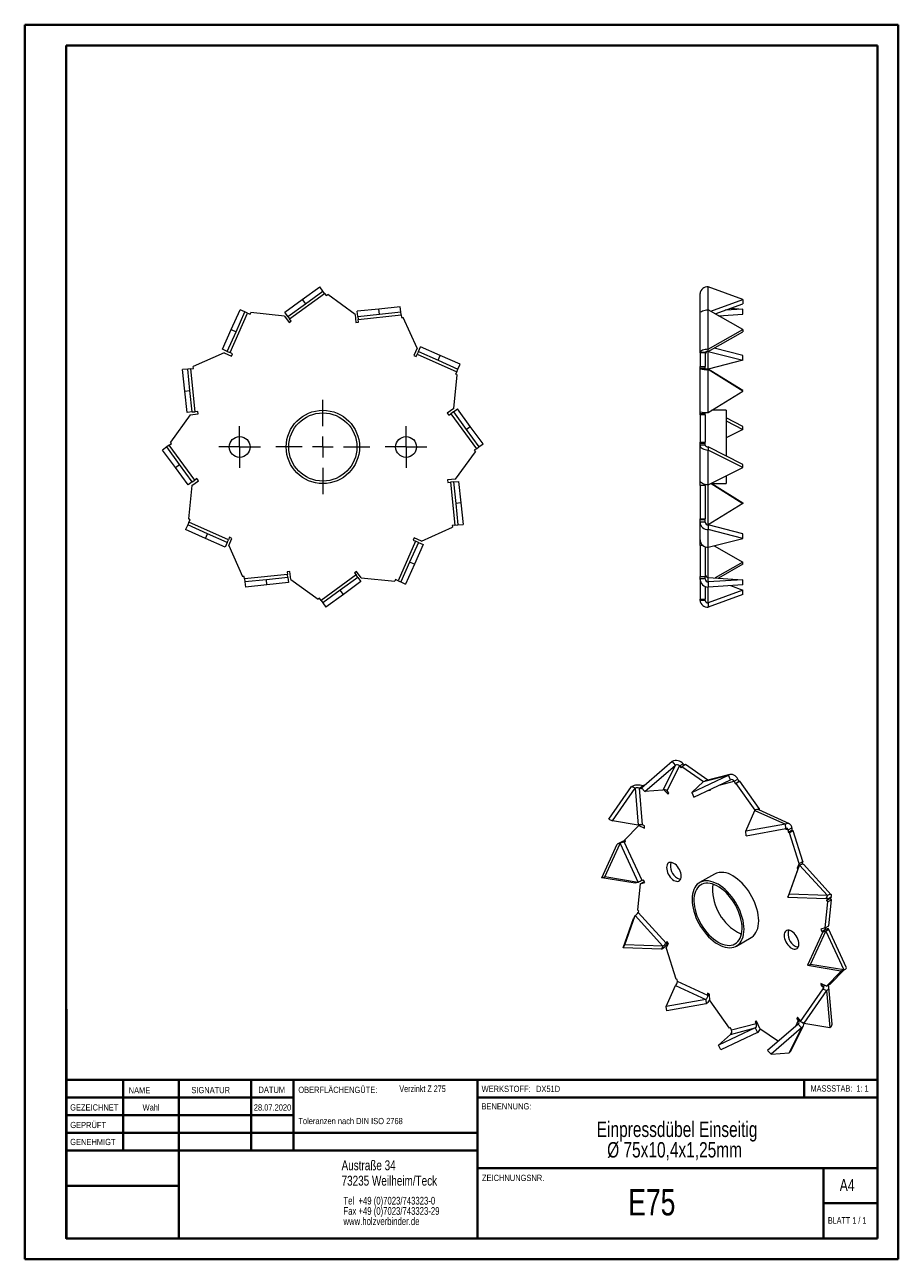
# Model space of a CAD drawing. Header units: millimetres. Extents: x 0 to 210, y 0 to 297.
import ezdxf

# ---------------------------------------------------------------- set-up
doc = ezdxf.new("R2010")
doc.units = ezdxf.units.MM
doc.styles.add('SLDTEXTSTYLE0', font='TXT', dxfattribs={"width": 0.75})
doc.styles.add('SLDTEXTSTYLE1', font='TXT', dxfattribs={"width": 0.681818})
doc.styles.add('SLDTEXTSTYLE2', font='TXT', dxfattribs={"width": 0.7})

# ---------------------------------------------------------------- blocks, each defined once
blk = doc.blocks.new('SW_NOTE_0')
at = {"color": 0, "linetype": 'Continuous', "lineweight": 0, "char_height": 1.5, "attachment_point": 1, "style": 'SLDTEXTSTYLE0'}
for s, insert in [('OBERFLÄCHENGÜTE:', (0, 1.93)), ('Toleranzen nach DIN ISO 2768', (0, -5.57))]:
    blk.add_mtext(s, dxfattribs=dict(at, insert=insert))
blk = doc.blocks.new('SW_NOTE_1')
at = {"color": 0, "linetype": 'Continuous', "lineweight": 0, "char_height": 1.8521, "attachment_point": 1, "style": 'SLDTEXTSTYLE0'}
for s, insert in [('Tel  +49 (0)7023/743323-0', (0, 2.39)), ('Fax +49 (0)7023/743323-29', (0, -0.08)), ('www.holzverbinder.de', (0, -2.55))]:
    blk.add_mtext(s, dxfattribs=dict(at, insert=insert))
blk = doc.blocks.new('SW_NOTE_2')
at = {"color": 0, "linetype": 'Continuous', "lineweight": 0, "char_height": 3.7042, "attachment_point": 2, "style": 'SLDTEXTSTYLE0'}
for s, insert in [('Einpressdübel Einseitig', (26.16, 4.77)), ('Ø 75x10,4x1,25mm', (25.55, -0.16))]:
    blk.add_mtext(s, dxfattribs=dict(at, insert=insert))
blk = doc.blocks.new('SW_CENTERMARKSYMBOL_0')
at = {"color": 0, "linetype": 'Continuous', "lineweight": 0}
for p, q in [((0, 5), (0, 11.325)), ((-5, 0), (-11.325, 0)), ((0, 0), (-2.5, 0)), ((0, 0), (0, 2.5)), ((0, 0), (0, -2.5)), ((0, 0), (2.5, 0)), ((5, 0), (11.325, 0)), ((0, -5), (0, -11.325))]:
    blk.add_line(p, q, dxfattribs=at)
blk = doc.blocks.new('SW_CENTERMARKSYMBOL_1')
at = {"color": 0, "linetype": 'Continuous', "lineweight": 0}
for p, q in [((0, 2.5), (0, 5)), ((-2.5, 0), (-5, 0)), ((0, 0), (-2.5, 0)), ((0, 0), (0, 2.5)), ((0, 0), (0, -2.5)), ((0, 0), (2.5, 0)), ((2.5, 0), (5, 0)), ((0, -2.5), (0, -5))]:
    blk.add_line(p, q, dxfattribs=at)
blk = doc.blocks.new('SW_CENTERMARKSYMBOL_2')
at = {"color": 0, "linetype": 'Continuous', "lineweight": 0}
for p, q in [((0, 2.5), (0, 5)), ((-2.5, 0), (-5, 0)), ((0, 0), (-2.5, 0)), ((0, 0), (0, 2.5)), ((0, 0), (0, -2.5)), ((0, 0), (2.5, 0)), ((2.5, 0), (5, 0)), ((0, -2.5), (0, -5))]:
    blk.add_line(p, q, dxfattribs=at)

msp = doc.modelspace()

# ---------------------------------------------------------------- linework, layer by layer
at = {"color": 7, "linetype": 'Continuous', "lineweight": 40}
for p, q in [((0.08, 0.21), (0.08, 297.21)), ((0.08, 297.21), (210.08, 297.21)), ((210.08, 0.21), (210.08, 297.21)), ((210.08, 292.21), (210.08, 297.21)), ((10.08, 292.21), (205.08, 292.21)), ((10.08, 5.21), (10.08, 292.21)), ((205.08, 5.21), (205.08, 292.21)), ((10.11, 60.37), (10.11, 5.12)), ((205.08, 43.37), (10.11, 43.37)), ((23.71, 43.37), (23.71, 26.37)), ((37.1, 43.37), (37.1, 5.12)), ((54.51, 43.37), (54.51, 26.37)), ((64.71, 26.37), (64.71, 43.37)), ((108.91, 43.37), (108.91, 5.12)), ((187.47, 39.12), (187.47, 43.37)), ((64.71, 39.1), (10.11, 39.1)), ((205.08, 39.12), (108.91, 39.12)), ((64.71, 34.87), (10.11, 34.87)), ((108.91, 30.62), (10.11, 30.62)), ((108.91, 26.37), (10.11, 26.37)), ((108.91, 22.12), (205.08, 22.12)), ((192.08, 5.21), (192.08, 22.21)), ((37.1, 17.87), (10.11, 17.87)), ((10.11, 13.71), (10.08, 13.71)), ((205.08, 13.71), (192.08, 13.71)), ((10.11, 9.46), (10.08, 9.46)), ((10.08, 5.21), (205.08, 5.21)), ((205.08, 5.21), (180.99, 5.21)), ((0.08, 0.21), (210.08, 0.21))]:
    msp.add_line(p, q, dxfattribs=at)
at = {"color": 7, "linetype": 'Continuous', "lineweight": 15}
for p, q in [((63.77, 226.43), (72.18, 232.54)), ((66.81, 231.09), (71.01, 234.15)), ((67.54, 230.08), (71.75, 233.13)), ((71.75, 233.13), (71.01, 234.15)), ((72.18, 232.54), (71.75, 233.13)), ((72.18, 232.54), (72.55, 232.03)), ((72.55, 232.03), (72.91, 232.29)), ((79.48, 227.52), (72.91, 232.29)), ((162.42, 227.96), (162.42, 232.54)), ((164.4, 228.62), (164.4, 234.15)), ((172.67, 231.09), (164.4, 234.15)), ((62.6, 228.04), (66.81, 231.09)), ((63.34, 227.03), (67.54, 230.08)), ((66.81, 231.09), (67.54, 230.08)), ((85.2, 228.81), (80.03, 228.27)), ((90.37, 229.35), (85.2, 228.81)), ((85.33, 227.57), (85.2, 228.81)), ((90.5, 228.11), (90.37, 229.35)), ((165.02, 228.27), (172.67, 231.09)), ((166.09, 227.65), (172.67, 230.08)), ((172.67, 228.81), (168.49, 228.54)), ((169.75, 229), (172.67, 228.81)), ((172.67, 231.09), (172.67, 230.08)), ((172.67, 227.57), (172.67, 228.81)), ((49.44, 218.32), (53.67, 227.81)), ((49.74, 223.87), (51.85, 228.62)), ((50.88, 223.36), (53, 228.11)), ((53, 228.11), (51.85, 228.62)), ((53.67, 227.81), (53, 228.11)), ((53.67, 227.81), (54.24, 227.56)), ((54.24, 227.56), (54.42, 227.96)), ((62.5, 227.11), (54.42, 227.96)), ((62.5, 227.11), (63.63, 225.56)), ((63.34, 227.03), (62.6, 228.04)), ((63.34, 227.03), (63.77, 226.43)), ((63.63, 225.56), (64.14, 225.92)), ((64.14, 225.92), (63.77, 226.43)), ((79.48, 227.52), (79.68, 225.61)), ((80.16, 227.03), (80.03, 228.27)), ((80.16, 227.03), (85.33, 227.57)), ((80.16, 227.03), (80.24, 226.29)), ((80.24, 226.29), (90.57, 227.38)), ((80.3, 225.67), (80.24, 226.29)), ((85.33, 227.57), (90.5, 228.11)), ((90.57, 227.38), (90.5, 228.11)), ((90.57, 227.38), (90.64, 226.76)), ((90.64, 226.76), (91.08, 226.8)), ((94.39, 219.38), (91.08, 226.8)), ((162.42, 227.96), (162.45, 227.96)), ((162.42, 227.81), (162.42, 227.96)), ((162.42, 218.32), (162.42, 227.81)), ((164.4, 219.12), (164.4, 228.62)), ((172.67, 223.87), (164.4, 228.62)), ((166.89, 227.19), (172.67, 227.57)), ((47.62, 219.12), (49.74, 223.87)), ((48.77, 218.62), (50.88, 223.36)), ((49.74, 223.87), (50.88, 223.36)), ((79.68, 225.61), (80.3, 225.67)), ((164.4, 219.12), (172.67, 223.87)), ((164.4, 218.62), (172.67, 223.36)), ((172.67, 223.87), (172.67, 223.36)), ((48, 218.27), (40.58, 214.97)), ((48.77, 218.62), (47.62, 219.12)), ((48, 218.27), (49.76, 217.49)), ((48.77, 218.62), (49.44, 218.32)), ((50.01, 218.06), (49.44, 218.32)), ((49.76, 217.49), (50.01, 218.06)), ((94.39, 219.38), (93.6, 217.63)), ((93.6, 217.63), (94.17, 217.37)), ((94.17, 217.37), (94.43, 217.94)), ((94.73, 218.62), (94.43, 217.94)), ((94.43, 217.94), (103.92, 213.71)), ((94.73, 218.62), (95.24, 219.76)), ((94.73, 218.62), (99.48, 216.5)), ((99.98, 217.64), (95.24, 219.76)), ((99.48, 216.5), (99.98, 217.64)), ((104.73, 215.53), (99.98, 217.64)), ((163.67, 218.32), (162.42, 218.32)), ((162.42, 218.27), (162.42, 218.32)), ((163.67, 218.27), (162.42, 218.27)), ((162.42, 218.27), (162.42, 214.97)), ((163.67, 218.27), (163.67, 218.32)), ((163.67, 218.27), (163.67, 214.97)), ((164.4, 218.62), (164.4, 219.12)), ((164.4, 214.38), (164.4, 218.62)), ((164.4, 218.62), (172.67, 216.5)), ((172.67, 217.64), (165.78, 219.4)), ((172.67, 216.5), (172.67, 217.64)), ((39.27, 214.38), (38.03, 214.25)), ((38.57, 209.08), (38.03, 214.25)), ((40, 214.46), (39.27, 214.38)), ((39.81, 209.21), (39.27, 214.38)), ((40, 214.46), (40.62, 214.53)), ((41.09, 204.12), (40, 214.46)), ((40.62, 214.53), (40.58, 214.97)), ((99.48, 216.5), (104.22, 214.38)), ((103.92, 213.71), (104.22, 214.38)), ((104.22, 214.38), (104.73, 215.53)), ((162.42, 214.97), (163.67, 214.97)), ((162.42, 214.53), (162.42, 214.97)), ((163.67, 214.53), (162.42, 214.53)), ((162.42, 214.46), (162.42, 214.53)), ((162.42, 204.12), (162.42, 214.46)), ((163.67, 214.46), (162.42, 214.46)), ((163.67, 214.53), (163.67, 214.97)), ((163.67, 214.46), (163.67, 214.53)), ((172.67, 216.5), (164.4, 214.38)), ((164.4, 214.38), (164.4, 214.25)), ((172.67, 209.21), (164.4, 214.38)), ((164.4, 203.92), (164.4, 214.25)), ((172.67, 209.08), (164.4, 214.25)), ((103.23, 204.88), (104.07, 212.96)), ((103.92, 213.71), (103.67, 213.14)), ((103.67, 213.14), (104.07, 212.96)), ((38.57, 209.08), (39.81, 209.21)), ((39.11, 203.92), (38.57, 209.08)), ((40.35, 204.05), (39.81, 209.21)), ((164.4, 203.92), (172.67, 209.08)), ((172.67, 209.08), (172.67, 209.21)), ((39.86, 203.37), (35.09, 196.79)), ((40.35, 204.05), (39.11, 203.92)), ((39.86, 203.37), (41.77, 203.57)), ((40.35, 204.05), (41.09, 204.12)), ((41.71, 204.19), (41.09, 204.12)), ((41.77, 203.57), (41.71, 204.19)), ((103.23, 204.88), (101.67, 203.75)), ((101.67, 203.75), (102.04, 203.25)), ((102.04, 203.25), (102.54, 203.61)), ((103.14, 204.05), (102.54, 203.61)), ((102.54, 203.61), (108.65, 195.2)), ((103.14, 204.05), (104.15, 204.78)), ((103.14, 204.05), (106.19, 199.84)), ((107.2, 200.57), (104.15, 204.78)), ((162.42, 203.57), (162.42, 204.12)), ((163.67, 203.57), (162.42, 203.57)), ((162.42, 203.37), (162.42, 203.57)), ((163.67, 203.37), (162.42, 203.37)), ((162.42, 203.37), (162.42, 196.79)), ((163.67, 203.57), (163.67, 203.93)), ((163.67, 203.37), (163.67, 203.57)), ((163.67, 203.37), (163.67, 196.79)), ((168.67, 204.46), (165.27, 204.46)), ((168.67, 204.46), (168.67, 193.46)), ((172.67, 200.57), (168.67, 202.61)), ((106.19, 199.84), (107.2, 200.57)), ((106.19, 199.84), (109.25, 195.63)), ((110.26, 196.37), (107.2, 200.57)), ((168.67, 201.88), (172.67, 199.84)), ((172.67, 199.84), (168.67, 197.8)), ((172.67, 199.84), (172.67, 200.57)), ((34.84, 196.07), (34.25, 195.63)), ((34.84, 196.07), (35.35, 196.43)), ((40.95, 187.66), (34.84, 196.07)), ((35.35, 196.43), (35.09, 196.79)), ((109.25, 195.63), (110.26, 196.37)), ((162.42, 196.79), (163.67, 196.79)), ((162.42, 196.43), (162.42, 196.79)), ((163.67, 196.43), (162.42, 196.43)), ((162.42, 196.07), (162.42, 196.43)), ((162.42, 187.66), (162.42, 196.07)), ((163.67, 196.07), (162.42, 196.07)), ((163.67, 196.43), (163.67, 196.79)), ((163.67, 196.07), (163.67, 196.43)), ((34.25, 195.63), (33.24, 194.9)), ((36.29, 190.69), (33.24, 194.9)), ((37.3, 191.43), (34.25, 195.63)), ((103.63, 187.9), (108.41, 194.48)), ((108.65, 195.2), (108.14, 194.83)), ((108.14, 194.83), (108.41, 194.48)), ((108.65, 195.2), (109.25, 195.63)), ((164.4, 195.63), (164.4, 194.9)), ((172.67, 191.43), (164.4, 195.63)), ((164.4, 186.49), (164.4, 194.9)), ((172.67, 190.69), (164.4, 194.9)), ((36.29, 190.69), (37.3, 191.43)), ((39.34, 186.49), (36.29, 190.69)), ((40.35, 187.22), (37.3, 191.43)), ((164.4, 186.49), (172.67, 190.69)), ((172.67, 190.69), (172.67, 191.43)), ((40.35, 187.22), (39.34, 186.49)), ((40.27, 186.39), (41.82, 187.52)), ((40.35, 187.22), (40.95, 187.66)), ((41.46, 188.02), (40.95, 187.66)), ((41.82, 187.52), (41.46, 188.02)), ((103.63, 187.9), (101.72, 187.7)), ((101.72, 187.7), (101.79, 187.08)), ((101.79, 187.08), (102.41, 187.15)), ((103.14, 187.22), (102.41, 187.15)), ((102.41, 187.15), (103.49, 176.81)), ((103.14, 187.22), (104.38, 187.35)), ((103.14, 187.22), (103.68, 182.05)), ((104.38, 187.35), (104.92, 182.18)), ((162.42, 187.52), (162.42, 187.66)), ((162.43, 187.52), (162.42, 187.52)), ((162.42, 186.39), (162.42, 187.52)), ((168.67, 188.66), (168.67, 186.81)), ((40.27, 186.39), (39.42, 178.31)), ((163.67, 186.39), (162.42, 186.39)), ((162.42, 186.39), (162.42, 178.31)), ((163.67, 186.39), (163.67, 186.57)), ((163.67, 186.39), (163.67, 178.31)), ((164.4, 176.88), (164.4, 186.49)), ((165.03, 186.81), (168.67, 186.81)), ((165.06, 186.81), (172.67, 182.05)), ((165.27, 186.81), (172.67, 182.18)), ((104.92, 182.18), (103.68, 182.05)), ((103.68, 182.05), (104.22, 176.88)), ((104.92, 182.18), (105.47, 177.01)), ((172.67, 182.05), (164.4, 176.88)), ((172.67, 182.18), (172.67, 182.05)), ((39.83, 178.13), (39.42, 178.31)), ((162.42, 178.31), (163.67, 178.31)), ((162.42, 178.13), (162.42, 178.31)), ((163.67, 178.13), (163.67, 178.31)), ((39.27, 176.88), (38.76, 175.74)), ((43.51, 173.63), (38.76, 175.74)), ((39.57, 177.56), (39.27, 176.88)), ((44.02, 174.77), (39.27, 176.88)), ((39.57, 177.56), (39.83, 178.13)), ((49.07, 173.33), (39.57, 177.56)), ((95.5, 173), (102.91, 176.3)), ((103.49, 176.81), (102.87, 176.74)), ((102.87, 176.74), (102.91, 176.3)), ((103.49, 176.81), (104.22, 176.88)), ((104.22, 176.88), (105.47, 177.01)), ((163.67, 178.13), (162.42, 178.13)), ((162.42, 177.56), (162.42, 178.13)), ((162.42, 173.33), (162.42, 177.56)), ((163.67, 177.56), (162.42, 177.56)), ((163.67, 177.56), (163.67, 178.13)), ((164.4, 176.88), (164.4, 175.74)), ((172.67, 174.77), (164.4, 176.88)), ((164.4, 171.51), (164.4, 175.74)), ((172.67, 173.63), (164.4, 175.74)), ((43.51, 173.63), (44.02, 174.77)), ((48.26, 171.51), (43.51, 173.63)), ((48.77, 172.65), (44.02, 174.77)), ((48.77, 172.65), (48.26, 171.51)), ((48.77, 172.65), (49.07, 173.33)), ((49.32, 173.9), (49.07, 173.33)), ((49.11, 171.89), (49.89, 173.64)), ((49.89, 173.64), (49.32, 173.9)), ((94.05, 172.95), (89.82, 163.46)), ((94.73, 172.65), (92.61, 167.91)), ((93.74, 173.78), (93.48, 173.21)), ((93.48, 173.21), (94.05, 172.95)), ((95.5, 173), (93.74, 173.78)), ((94.73, 172.65), (94.05, 172.95)), ((94.73, 172.65), (95.87, 172.14)), ((162.42, 171.89), (162.42, 173.33)), ((164.4, 171.51), (172.67, 173.63)), ((172.67, 173.63), (172.67, 174.77)), ((49.11, 171.89), (52.41, 164.47)), ((95.87, 172.14), (93.75, 167.4)), ((163.19, 171.89), (162.42, 171.89)), ((162.42, 171.89), (162.42, 164.47)), ((163.67, 171.64), (163.67, 164.47)), ((164.4, 164.24), (164.4, 171.51)), ((165.78, 171.86), (172.67, 167.91)), ((92.61, 167.91), (90.5, 163.16)), ((93.75, 167.4), (91.64, 162.65)), ((93.75, 167.4), (92.61, 167.91)), ((172.67, 167.91), (166.09, 164.13)), ((172.67, 167.4), (166.89, 164.08)), ((172.67, 167.4), (172.67, 167.91)), ((52.85, 164.51), (52.41, 164.47)), ((52.92, 163.89), (52.85, 164.51)), ((63.26, 164.97), (52.92, 163.89)), ((52.92, 163.89), (53, 163.16)), ((58.17, 163.7), (53, 163.16)), ((63.34, 164.24), (58.17, 163.7)), ((58.3, 162.46), (58.17, 163.7)), ((63.81, 165.66), (63.19, 165.6)), ((63.19, 165.6), (63.26, 164.97)), ((63.34, 164.24), (63.26, 164.97)), ((63.34, 164.24), (63.47, 163)), ((64.02, 163.75), (63.81, 165.66)), ((64.02, 163.75), (70.59, 158.98)), ((79.73, 164.84), (71.31, 158.73)), ((80.16, 164.24), (75.95, 161.19)), ((79.86, 165.71), (79.36, 165.34)), ((79.36, 165.34), (79.73, 164.84)), ((80.16, 164.24), (79.73, 164.84)), ((80.99, 164.15), (79.86, 165.71)), ((80.16, 164.24), (80.89, 163.23)), ((80.99, 164.15), (89.07, 163.31)), ((89.25, 163.71), (89.07, 163.31)), ((89.82, 163.46), (89.25, 163.71)), ((89.82, 163.46), (90.5, 163.16)), ((162.42, 164.47), (163.67, 164.47)), ((162.42, 163.89), (162.42, 164.47)), ((163.67, 163.89), (162.42, 163.89)), ((162.42, 163.75), (162.42, 163.89)), ((162.42, 163.75), (162.42, 163.75)), ((162.42, 163.75), (162.42, 158.98)), ((163.67, 163.89), (163.67, 164.47)), ((164.4, 163.16), (164.4, 164.24)), ((164.4, 164.24), (172.67, 163.7)), ((172.67, 163.7), (164.4, 163.16)), ((172.67, 162.46), (172.67, 163.7)), ((53, 163.16), (53.13, 161.92)), ((58.3, 162.46), (53.13, 161.92)), ((63.47, 163), (58.3, 162.46)), ((75.95, 161.19), (71.75, 158.13)), ((76.69, 160.18), (75.95, 161.19)), ((80.89, 163.23), (76.69, 160.18)), ((90.5, 163.16), (91.64, 162.65)), ((163.67, 162.06), (163.67, 158.98)), ((164.4, 163.16), (164.4, 161.92)), ((172.67, 162.46), (164.4, 161.92)), ((164.4, 158.13), (164.4, 161.92)), ((172.67, 161.19), (164.4, 158.13)), ((169.75, 162.27), (172.67, 161.19)), ((172.67, 160.18), (172.67, 161.19)), ((70.95, 159.24), (70.59, 158.98)), ((71.31, 158.73), (70.95, 159.24)), ((71.31, 158.73), (71.75, 158.13)), ((71.75, 158.13), (72.48, 157.12)), ((76.69, 160.18), (72.48, 157.12)), ((162.42, 158.98), (163.67, 158.98)), ((162.42, 158.73), (162.42, 158.98)), ((163.67, 158.73), (162.42, 158.73)), ((163.67, 158.73), (163.67, 158.98)), ((172.67, 160.18), (164.4, 157.12)), ((164.4, 158.13), (164.4, 157.12)), ((148.36, 113.62), (155.69, 120.01)), ((149.16, 112.74), (156.5, 119.12)), ((156.5, 119.12), (153.51, 113.1)), ((154.51, 112.88), (157.5, 118.91)), ((156.5, 119.12), (155.69, 120.01)), ((157.5, 118.91), (158.38, 119.42)), ((157.5, 118.91), (157.9, 118.46)), ((158.91, 119.23), (158.03, 118.72)), ((158.38, 119.42), (158.68, 119.09)), ((164.31, 115.46), (158.91, 119.23)), ((157.9, 118.46), (158.03, 118.72)), ((163.23, 115.09), (158.03, 118.72)), ((160.42, 112.55), (169.24, 116.7)), ((163.29, 115.15), (169.24, 116.7)), ((169.56, 116.83), (163.62, 115.28)), ((169.76, 115.57), (169.24, 116.7)), ((140.46, 106.11), (145.92, 113.92)), ((141.34, 105.7), (146.8, 113.52)), ((146.8, 113.52), (145.92, 113.92)), ((146.8, 113.52), (147.56, 104.64)), ((147.83, 113.58), (148.72, 114.09)), ((148.6, 104.7), (147.83, 113.58)), ((147.83, 113.58), (148.27, 113.38)), ((149.07, 114.24), (148.24, 113.76)), ((148.27, 113.38), (148.24, 113.76)), ((148.5, 113.75), (148.24, 113.76)), ((148.36, 113.62), (149.16, 112.74)), ((148.72, 114.09), (148.77, 114.07)), ((153.51, 113.1), (149.16, 112.74)), ((153.73, 113.17), (154.73, 112.08)), ((154.91, 112.44), (154.51, 112.88)), ((163.29, 115.15), (160.42, 112.55)), ((160.94, 111.42), (169.76, 115.57)), ((164.5, 113.1), (164.54, 113)), ((164.54, 113), (164.86, 113.18)), ((164.54, 113), (164.9, 113.09)), ((164.9, 113.09), (164.83, 113.25)), ((167, 114.27), (170.59, 115.21)), ((170.59, 115.21), (171.47, 115.72)), ((170.59, 115.21), (170.85, 114.65)), ((170.85, 114.65), (171.73, 115.16)), ((170.85, 114.65), (171.1, 114.71)), ((171.98, 115.22), (171.1, 114.71)), ((175.67, 108.25), (171.1, 114.71)), ((171.47, 115.72), (171.73, 115.16)), ((171.73, 115.16), (171.98, 115.22)), ((176.63, 108.64), (171.98, 115.22)), ((154.73, 112.08), (154.91, 112.44)), ((160.42, 112.55), (160.94, 111.42)), ((173.43, 103.18), (175.62, 108.22)), ((175.62, 108.22), (182.93, 104.88)), ((176.22, 108.4), (176.63, 108.64)), ((183.9, 104.99), (176.59, 108.33)), ((176.63, 108.64), (176.66, 108.3)), ((140.46, 106.11), (141.34, 105.7)), ((147.56, 104.64), (141.34, 105.7)), ((147.73, 104.58), (144.36, 101.16)), ((147.73, 104.58), (148.07, 104.78)), ((147.73, 104.58), (149.09, 103.97)), ((149.04, 104.5), (148.6, 104.7)), ((149.09, 103.97), (149.04, 104.5)), ((182.93, 104.88), (173.43, 103.18)), ((183.02, 103.82), (182.93, 104.88)), ((183.59, 103.49), (184.48, 104)), ((184.48, 104), (184.52, 103.46)), ((144.54, 100.76), (144.36, 101.16)), ((173.52, 102.11), (173.43, 103.18)), ((173.52, 102.11), (183.02, 103.82)), ((182.91, 103.8), (183.59, 103.49)), ((183.59, 103.49), (183.64, 102.95)), ((183.64, 102.95), (184.52, 103.46)), ((183.64, 102.95), (183.95, 102.81)), ((184.83, 103.32), (183.95, 102.81)), ((186.29, 95.4), (183.95, 102.81)), ((184.52, 103.46), (184.83, 103.32)), ((187.17, 95.91), (184.83, 103.32)), ((138.84, 92.02), (142.53, 100.07)), ((139.56, 92.21), (143.24, 100.26)), ((143.24, 100.26), (142.53, 100.07)), ((143.24, 100.26), (147.56, 90.9)), ((144.19, 100.67), (144.5, 100.85)), ((144.19, 100.67), (144.54, 100.76)), ((148.5, 91.31), (144.19, 100.67)), ((183.88, 88.02), (186.37, 95.06)), ((186.29, 95.4), (185.73, 94.29)), ((186.01, 94.34), (186.37, 95.06)), ((186.29, 95.4), (187.17, 95.91)), ((186.37, 95.06), (193.08, 87.73)), ((187.17, 95.91), (186.86, 95.28)), ((193.98, 87.92), (187.26, 95.25)), ((138.84, 92.02), (139.56, 92.21)), ((147.56, 90.9), (139.56, 92.21)), ((165.87, 92.9), (162.33, 90.86)), ((186.01, 94.34), (183.52, 87.3)), ((185.73, 94.29), (186.09, 94.49)), ((185.73, 94.29), (185.92, 94.09)), ((146.85, 90.71), (138.84, 92.02)), ((147.56, 90.9), (146.85, 90.71)), ((148.02, 90.55), (147.42, 84.3)), ((148.02, 90.55), (148.9, 91.06)), ((148.02, 90.55), (149.12, 90.84)), ((148.86, 91.4), (148.5, 91.31)), ((149.12, 90.84), (148.86, 91.4)), ((148.9, 91.06), (149.01, 91.09)), ((183.52, 87.3), (183.88, 88.02)), ((183.52, 87.3), (192.72, 87.01)), ((193.08, 87.73), (183.88, 88.02)), ((192.54, 79.95), (193.14, 86.2)), ((192.72, 87.01), (193.08, 87.73)), ((192.85, 86.52), (193.74, 87.03)), ((193.03, 86.88), (192.85, 86.52)), ((192.85, 86.52), (193.14, 86.2)), ((192.86, 87.07), (193.03, 86.88)), ((193.03, 86.88), (193.92, 87.39)), ((194.02, 86.71), (193.14, 86.2)), ((193.42, 80.46), (194.02, 86.71)), ((193.92, 87.39), (193.74, 87.03)), ((193.74, 87.03), (194.02, 86.71)), ((147.71, 83.99), (147.42, 84.3)), ((147.53, 83.63), (147.71, 83.99)), ((154.24, 76.3), (147.53, 83.63)), ((143.95, 75.14), (146.44, 82.17)), ((144.31, 75.86), (146.8, 82.9)), ((146.8, 82.9), (146.44, 82.17)), ((146.8, 82.9), (153.51, 75.57)), ((192.54, 79.95), (193.42, 80.46)), ((171.16, 75.57), (174.69, 77.61)), ((191.96, 79.01), (188.27, 70.95)), ((188.99, 71.14), (192.67, 79.19)), ((192.54, 79.95), (191.44, 79.67)), ((191.44, 79.67), (191.7, 79.1)), ((191.7, 79.1), (192.58, 79.61)), ((191.7, 79.1), (192.06, 79.2)), ((191.96, 79.01), (192.67, 79.19)), ((192.06, 79.2), (192.94, 79.71)), ((192.06, 79.2), (192.1, 79.1)), ((192.44, 79.93), (192.58, 79.61)), ((192.58, 79.61), (192.94, 79.71)), ((192.67, 79.19), (196.99, 69.83)), ((197.66, 70.37), (193.34, 79.73)), ((143.95, 75.14), (144.31, 75.86)), ((153.15, 74.84), (143.95, 75.14)), ((153.51, 75.57), (144.31, 75.86)), ((153.51, 75.57), (153.15, 74.84)), ((154.42, 76.66), (154.24, 76.3)), ((154.24, 76.3), (154.58, 76.49)), ((154.27, 75.1), (154.83, 76.22)), ((154.27, 75.1), (156.61, 67.7)), ((154.83, 76.22), (154.42, 76.66)), ((188.27, 70.95), (188.99, 71.14)), ((188.27, 70.95), (196.28, 69.64)), ((196.99, 69.83), (188.99, 71.14)), ((192.83, 65.92), (196.2, 69.34)), ((193.71, 66.43), (197.09, 69.85)), ((196.05, 69.68), (196.2, 69.34)), ((197.09, 69.85), (196.2, 69.34)), ((196.28, 69.64), (196.99, 69.83)), ((197.07, 69.88), (197.09, 69.85)), ((154.31, 61.05), (156.5, 66.09)), ((156.5, 66.09), (163.81, 62.75)), ((156.92, 67.55), (156.61, 67.7)), ((156.97, 67.02), (156.92, 67.55)), ((164.28, 63.68), (156.97, 67.02)), ((192.83, 65.92), (191.47, 66.54)), ((191.47, 66.54), (191.52, 66.01)), ((191.52, 66.01), (192.02, 66.29)), ((191.52, 66.01), (191.96, 65.81)), ((191.96, 65.81), (192.46, 66.09)), ((191.96, 65.81), (192, 65.3)), ((192.83, 65.92), (193.71, 66.43)), ((194.18, 56.79), (193.42, 65.68)), ((163.81, 62.75), (154.31, 61.05)), ((163.81, 62.75), (163.9, 61.68)), ((164.67, 64.02), (164.23, 64.22)), ((164.23, 64.22), (164.28, 63.68)), ((164.28, 63.68), (164.68, 63.92)), ((164.81, 62.37), (164.67, 64.02)), ((164.81, 62.37), (169.46, 55.79)), ((191.96, 65.27), (186.5, 57.45)), ((192.84, 64.87), (187.38, 57.05)), ((191.96, 65.27), (192.84, 64.87)), ((192.84, 64.87), (193.6, 55.98)), ((154.41, 59.98), (154.31, 61.05)), ((163.9, 61.68), (154.41, 59.98)), ((175.92, 56.85), (169.97, 55.3)), ((176.02, 57.51), (175.66, 57.41)), ((175.66, 57.41), (175.92, 56.85)), ((175.92, 56.85), (176.24, 57.03)), ((176.82, 55.77), (176.02, 57.51)), ((186.01, 56.81), (178.67, 50.42)), ((184.32, 50.42), (187.31, 56.44)), ((186.05, 57.63), (185.37, 56.25)), ((185.83, 58.43), (185.65, 58.07)), ((185.65, 58.07), (185.99, 58.26)), ((185.65, 58.07), (186.05, 57.63)), ((186.6, 57.59), (185.83, 58.43)), ((186.01, 56.81), (186.82, 55.93)), ((186.05, 57.63), (186.39, 57.82)), ((187.38, 57.05), (186.5, 57.45)), ((187.07, 57.07), (186.89, 57.28)), ((187.07, 57.07), (187.37, 57.05)), ((187.38, 57.05), (193.6, 55.98)), ((175.71, 55.89), (166.89, 51.74)), ((166.89, 51.74), (169.76, 54.33)), ((176.23, 54.76), (167.41, 50.61)), ((169.71, 55.86), (169.46, 55.79)), ((169.97, 55.3), (169.71, 55.86)), ((169.76, 54.33), (175.71, 55.89)), ((175.71, 55.89), (176.23, 54.76)), ((176.82, 55.77), (181.26, 52.67)), ((186.82, 55.93), (179.48, 49.54)), ((186.82, 55.93), (183.83, 49.9)), ((167.41, 50.61), (166.89, 51.74)), ((179.48, 49.54), (178.67, 50.42)), ((179.48, 49.54), (183.83, 49.9))]:
    msp.add_line(p, q, dxfattribs=at)
at = {"color": 7, "linetype": 'Continuous', "lineweight": 0}
for p, q in [((64.71, 39.12), (10.11, 39.12)), ((23.71, 5.21), (23.71, 5.12)), ((54.51, 5.21), (54.51, 5.12))]:
    msp.add_line(p, q, dxfattribs=at)
at = {"color": 7, "linetype": 'Continuous', "lineweight": 15, "flags": 128}
for points in [[(162.42, 227.81), (162.45, 227.97), (162.57, 228.12), (162.75, 228.26), (163, 228.38), (163.3, 228.48), (163.64, 228.56), (164.01, 228.6), (164.4, 228.62)], [(164.4, 219.12), (164.01, 219.11), (163.64, 219.06), (163.3, 218.99), (163, 218.89), (162.75, 218.76), (162.57, 218.62), (162.45, 218.47), (162.42, 218.32)], [(164.4, 218.62), (164.26, 218.61), (164.12, 218.59), (163.99, 218.56), (163.88, 218.53), (163.79, 218.48), (163.72, 218.43), (163.68, 218.37), (163.67, 218.32)], [(162.42, 196.07), (162.45, 195.84), (162.57, 195.62), (162.75, 195.42), (163, 195.24), (163.3, 195.1), (163.64, 194.99), (164.01, 194.92), (164.4, 194.9)], [(163.67, 196.07), (163.68, 195.98), (163.72, 195.9), (163.79, 195.83), (163.88, 195.76), (163.99, 195.71), (164.12, 195.67), (164.26, 195.64), (164.4, 195.63)], [(164.4, 186.49), (164.01, 186.51), (163.64, 186.58), (163.3, 186.68), (163, 186.83), (162.75, 187.01), (162.57, 187.21), (162.45, 187.43), (162.42, 187.66)], [(163.29, 115.15), (163.58, 115.27), (163.62, 115.28)], [(156.14, 91.38), (156.45, 91.23), (156.74, 91.15), (157.02, 91.14), (157.27, 91.2), (157.49, 91.32), (157.67, 91.51), (157.8, 91.76), (157.88, 92.06), (157.91, 92.4), (157.88, 92.77), (157.8, 93.16), (157.67, 93.55), (157.49, 93.95), (157.27, 94.33), (157.02, 94.67), (156.74, 94.99), (156.45, 95.25), (156.14, 95.46), (155.83, 95.6), (155.53, 95.68), (155.25, 95.7), (155, 95.64), (154.78, 95.51), (154.61, 95.32), (154.48, 95.07), (154.4, 94.78), (154.37, 94.44), (154.4, 94.07), (154.48, 93.68), (154.61, 93.28), (154.78, 92.89), (155, 92.51), (155.25, 92.16), (155.53, 91.85), (155.83, 91.58), (156.14, 91.38)], [(186.37, 95.06), (186.63, 95.2), (186.86, 95.28), (187.05, 95.32), (187.2, 95.3), (187.26, 95.25)], [(174.69, 77.61), (174.89, 77.74), (175.26, 78.04), (175.59, 78.4), (175.87, 78.82), (176.1, 79.29), (176.28, 79.82), (176.41, 80.39), (176.49, 81), (176.52, 81.65), (176.49, 82.33), (176.41, 83.04), (176.28, 83.76), (176.1, 84.5), (175.87, 85.24), (175.59, 85.98), (175.26, 86.72), (174.89, 87.45), (174.48, 88.15), (174.04, 88.83), (173.57, 89.48), (173.06, 90.1), (172.53, 90.67), (171.99, 91.2), (171.43, 91.67), (170.86, 92.1), (170.28, 92.46)], [(166.74, 76.01), (167.32, 75.7), (167.89, 75.47), (168.45, 75.3), (169, 75.19), (169.53, 75.16), (170.03, 75.19), (170.51, 75.29), (170.95, 75.46), (171.36, 75.7), (171.72, 75.99), (172.05, 76.36), (172.33, 76.78), (172.56, 77.25), (172.75, 77.78), (172.88, 78.35), (172.96, 78.96), (172.99, 79.61), (172.96, 80.29), (172.88, 81), (172.75, 81.72), (172.56, 82.46), (172.33, 83.2), (172.05, 83.94), (171.72, 84.68), (171.36, 85.4), (170.95, 86.11), (170.51, 86.79), (170.03, 87.44), (169.53, 88.06), (169, 88.63), (168.45, 89.16), (167.89, 89.63), (167.32, 90.06), (166.74, 90.42), (166.17, 90.72), (165.6, 90.96), (165.04, 91.13), (164.49, 91.23), (163.96, 91.27), (163.46, 91.24), (162.98, 91.13), (162.54, 90.96), (162.13, 90.73), (161.77, 90.43), (161.44, 90.07), (161.16, 89.65), (160.93, 89.17), (160.74, 88.65), (160.61, 88.08), (160.53, 87.46), (160.5, 86.81), (160.53, 86.13), (160.61, 85.43), (160.74, 84.71), (160.93, 83.97), (161.16, 83.22), (161.44, 82.48), (161.77, 81.74), (162.13, 81.02), (162.54, 80.31), (162.98, 79.63), (163.46, 78.98), (163.96, 78.37), (164.49, 77.79), (165.04, 77.27), (165.6, 76.79), (166.17, 76.37), (166.74, 76.01)], [(166.74, 76.52), (167.3, 76.22), (167.86, 76), (168.4, 75.84), (168.93, 75.75), (169.44, 75.73), (169.92, 75.78), (170.38, 75.9), (170.8, 76.08), (171.18, 76.34), (171.52, 76.65), (171.81, 77.03), (172.06, 77.47), (172.26, 77.96), (172.41, 78.5), (172.5, 79.08), (172.54, 79.7), (172.53, 80.36), (172.46, 81.04), (172.34, 81.74), (172.17, 82.46), (171.94, 83.18), (171.67, 83.9), (171.35, 84.62), (170.99, 85.32), (170.59, 86), (170.15, 86.66), (169.68, 87.29), (169.19, 87.87), (168.67, 88.42), (168.13, 88.91), (167.58, 89.35), (167.03, 89.74), (166.46, 90.06), (165.91, 90.32), (165.36, 90.51), (164.82, 90.64), (164.3, 90.69), (163.81, 90.68), (163.34, 90.6), (162.9, 90.44), (162.5, 90.22), (162.14, 89.94), (161.82, 89.59), (161.55, 89.18), (161.32, 88.72), (161.15, 88.2), (161.03, 87.64), (160.96, 87.04), (160.95, 86.4), (160.99, 85.73), (161.08, 85.04), (161.23, 84.33), (161.43, 83.61), (161.68, 82.88), (161.97, 82.16), (162.31, 81.45), (162.69, 80.76), (163.11, 80.09), (163.57, 79.45), (164.05, 78.84), (164.56, 78.27), (165.09, 77.75), (165.63, 77.28), (166.19, 76.87), (166.74, 76.52)], [(193.03, 86.88), (193.06, 86.96), (193.07, 87.02), (193.06, 87.07), (193.03, 87.09), (192.98, 87.1), (192.91, 87.09), (192.82, 87.06), (192.72, 87.01)], [(193.92, 87.39), (194, 87.6), (194.03, 87.77), (194, 87.89), (193.91, 87.97), (193.77, 87.99), (193.58, 87.95), (193.35, 87.87), (193.08, 87.73)], [(184.42, 75.05), (184.73, 74.9), (185.03, 74.82), (185.31, 74.81), (185.56, 74.87), (185.78, 75), (185.95, 75.18), (186.08, 75.43), (186.16, 75.73), (186.19, 76.07), (186.16, 76.44), (186.08, 76.83), (185.95, 77.23), (185.78, 77.62), (185.56, 78), (185.31, 78.35), (185.03, 78.66), (184.73, 78.92), (184.42, 79.13), (184.12, 79.28), (183.82, 79.36), (183.54, 79.37), (183.29, 79.31), (183.07, 79.18), (182.89, 78.99), (182.76, 78.75), (182.68, 78.45), (182.65, 78.11), (182.68, 77.74), (182.76, 77.35), (182.89, 76.95), (183.07, 76.56), (183.29, 76.18), (183.54, 75.83), (183.82, 75.52), (184.12, 75.26), (184.42, 75.05)], [(191.96, 79.01), (192.05, 79.06), (192.12, 79.11), (192.18, 79.15), (192.2, 79.19), (192.2, 79.21), (192.18, 79.22), (192.13, 79.21), (192.06, 79.2)], [(192.67, 79.19), (192.93, 79.35), (193.12, 79.48), (193.26, 79.59), (193.33, 79.68), (193.34, 79.74), (193.27, 79.76), (193.14, 79.75), (192.94, 79.71)], [(191.96, 65.27), (192.05, 65.33), (192.12, 65.4), (192.16, 65.48), (192.17, 65.55), (192.16, 65.62), (192.12, 65.69), (192.05, 65.75), (191.96, 65.81)], [(192.84, 64.87), (193.08, 65.04), (193.27, 65.23), (193.38, 65.43), (193.42, 65.63), (193.38, 65.83), (193.27, 66.01), (193.16, 66.12)]]:
    msp.add_lwpolyline(points, dxfattribs=at)
at = {"color": 7, "linetype": 'Continuous', "lineweight": 15}
for centre, radius in [((71.75, 195.63), 8.82), ((71.75, 195.63), 8.2), ((51.75, 195.63), 2.5), ((91.75, 195.63), 2.5)]:
    msp.add_circle(centre, radius, dxfattribs=at)
for centre, radius, start, end in [((164.23, 232.33), 1.83, 84.617, 173.3425), ((164.37, 217.91), 0.707, 87.5265, 177.2919), ((163.91, 219.17), 4.95, 252.399, 275.7012), ((164.22, 216.21), 1.83, 252.399, 275.7012), ((163.91, 208.84), 4.95, 252.399, 275.7012), ((164.32, 177.65), 1.91, 182.7081, 272.4735), ((164.37, 177.59), 0.707, 182.7081, 272.4735), ((164.32, 173.42), 1.91, 182.7081, 272.4735), ((164.4, 163.9), 1.98, 180.1569, 270.156), ((164.4, 164.98), 0.735, 180.1569, 270.156), ((164.4, 163.89), 0.735, 180.1569, 270.156), ((164.23, 158.94), 1.83, 186.6575, 275.383), ((164.34, 158.81), 0.678, 186.6575, 275.383), ((156.64, 117.92), 2.29, 40.7707, 114.4671), ((156.85, 118.35), 0.851, 40.7707, 114.4671), ((169.92, 115.21), 1.64, 18.3134, 114.3203), ((147.51, 110.94), 3.37, 68.9662, 118.1197), ((147.39, 112.42), 1.25, 68.9662, 118.1197), ((153.86, 112.32), 0.851, 40.7707, 114.4671), ((170.01, 115.02), 0.607, 18.3134, 114.3203), ((176.21, 107.35), 1.05, 68.7156, 124.1552), ((148.15, 103.53), 1.25, 68.9662, 118.1197), ((183.49, 104.07), 0.99, 355.7597, 124.7216), ((183.23, 103.51), 0.367, 355.7597, 124.7216), ((149.39, 87.97), 13.91, 110.8193, 119.5568), ((145.53, 96.29), 4.58, 107.112, 119.9917), ((158.7, 94.84), 3.4, 165.3965, 240.4309), ((167.7, 88.93), 4.37, 53.8842, 114.8053), ((149.85, 86.93), 4.58, 107.112, 119.9917), ((157.88, 93.26), 1.62, 238.1506, 265.4524), ((177.45, 89.3), 12.01, 174.407, 238.4176), ((145.75, 84.68), 2.07, 300.333, 329.2617), ((174.4, 84.57), 6.38, 239.5418, 251.8138), ((186.98, 78.51), 3.4, 165.3965, 240.4309), ((150, 80.07), 6.1, 301.0748, 321.5265), ((152.47, 77.35), 2.07, 300.333, 329.2617), ((186.16, 76.94), 1.62, 238.1506, 265.4524), ((196.5, 71.13), 1.39, 290.8432, 326.6397), ((155.93, 66.96), 1.04, 303.3807, 3.3447), ((163.24, 63.62), 1.04, 303.3807, 3.3447), ((162.57, 63.82), 2.51, 302.0062, 331.9744), ((175.26, 56.49), 0.751, 306.3338, 28.5404), ((185.73, 57.23), 0.511, 303.344, 50.3615), ((186.23, 56.98), 1.2, 299.0483, 3.445), ((193.26, 56.85), 0.929, 291.8157, 356.6474), ((169.31, 54.94), 0.751, 306.3338, 28.5404), ((175.37, 56.14), 1.62, 301.6778, 343.9646), ((183.23, 50.97), 1.22, 299.1633, 333.2438)]:
    msp.add_arc(centre, radius, start, end, dxfattribs=at)

# ---------------------------------------------------------------- block references
at = {"color": 7, "linetype": 'Continuous', "lineweight": 0}
for name, p in [('SW_CENTERMARKSYMBOL_0', (71.75, 195.63)), ('SW_CENTERMARKSYMBOL_1', (51.75, 195.63)), ('SW_CENTERMARKSYMBOL_2', (91.75, 195.63)), ('SW_NOTE_0', (65.86, 39.8)), ('SW_NOTE_2', (130.75, 28.57)), ('SW_NOTE_1', (76.7, 12.85))]:
    msp.add_blockref(name, p, dxfattribs=at)

# ---------------------------------------------------------------- texts
for s, insert, char_height, attachment_point, style in [('NAME', (25.07, 41.62), 1.5, 1, 'SLDTEXTSTYLE0'), ('SIGNATUR', (40.14, 41.68), 1.5, 1, 'SLDTEXTSTYLE0'), ('DATUM', (56.28, 41.74), 1.5, 1, 'SLDTEXTSTYLE0'), ('Verzinkt Z 275', (90.14, 42.03), 1.5875, 1, 'SLDTEXTSTYLE0'), ('WERKSTOFF:', (109.91, 41.96), 1.5, 1, 'SLDTEXTSTYLE0'), ('DX51D', (122.99, 41.96), 1.5, 1, 'SLDTEXTSTYLE0'), ('MASSSTAB:  1: 1', (188.99, 42.07), 1.5, 1, 'SLDTEXTSTYLE2'), ('GEZEICHNET', (11, 37.51), 1.5, 1, 'SLDTEXTSTYLE0'), ('Wahl', (30.46, 37.5), 1.499, 2, 'SLDTEXTSTYLE0'), ('28.07.2020', (59.65, 37.5), 1.499, 2, 'SLDTEXTSTYLE0'), ('BENENNUNG:', (109.88, 37.77), 1.5, 1, 'SLDTEXTSTYLE0'), ('GEPRÜFT', (11.03, 33.28), 1.5, 1, 'SLDTEXTSTYLE0'), ('GENEHMIGT', (11.02, 29.19), 1.5, 1, 'SLDTEXTSTYLE0'), ('Austraße 34', (76.25, 24.02), 2.3813, 1, 'SLDTEXTSTYLE0'), ('73235 Weilheim/Teck', (76.25, 20.32), 2.3813, 1, 'SLDTEXTSTYLE0'), ('ZEICHNUNGSNR.', (110, 20.55), 1.5, 1, 'SLDTEXTSTYLE0'), ('A4', (196, 19.52), 2.91, 1, 'SLDTEXTSTYLE0'), ('E75', (150.83, 17.12), 6.35, 2, 'SLDTEXTSTYLE0'), ('BLATT 1 / 1', (193.16, 10.36), 1.5875, 1, 'SLDTEXTSTYLE1')]:
    msp.add_mtext(s, dxfattribs=dict(at, insert=insert, char_height=char_height, attachment_point=attachment_point, style=style))

doc.saveas('drawing.dxf')
